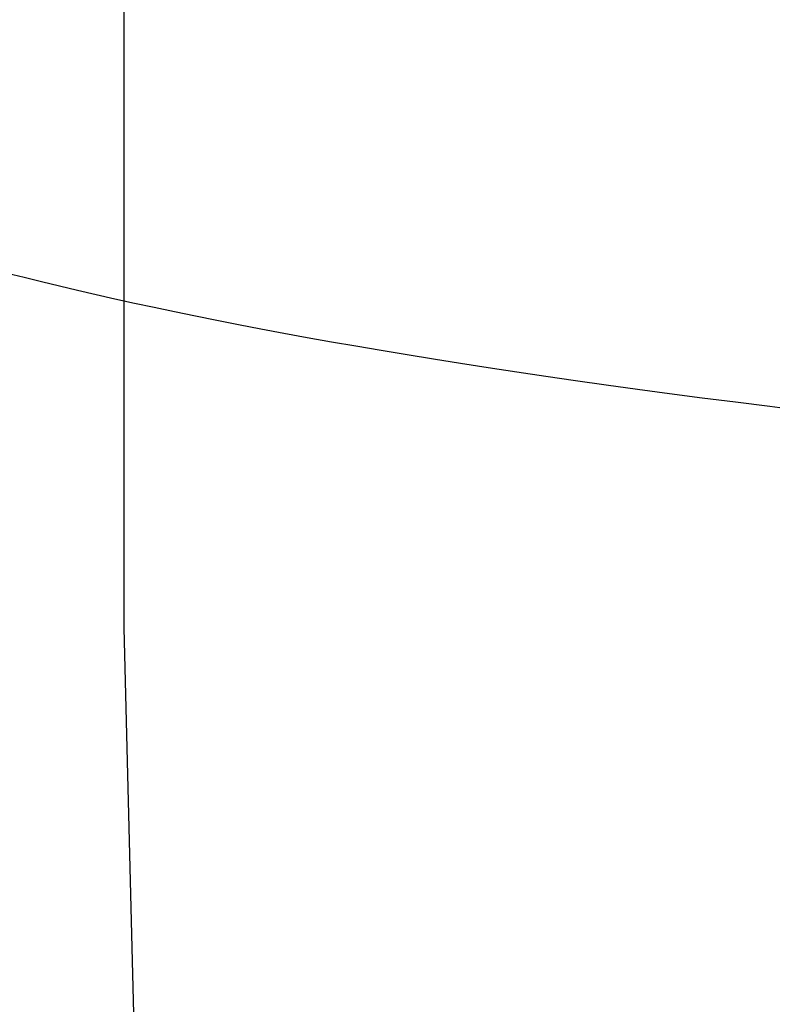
# Model space of a CAD drawing. Header units: millimetres. Extents: x -761 to -147, y -807 to -217.
# Tile 119 of 256: x -687.901 to -687.799, y -672.485 to -672.351. Entities that reach past the tile are written whole.
import ezdxf

# ---------------------------------------------------------------- set-up
doc = ezdxf.new("R2010")
doc.units = ezdxf.units.MM
doc.layers.add('Calque 02', color=7, linetype='Continuous', true_color=0xcab08b)
doc.layers.add('Calque 17', color=7, linetype='Continuous', true_color=0x343231)

msp = doc.modelspace()

# ---------------------------------------------------------------- linework, layer by layer
at = {"layer": 'Calque 02'}
for points in [[(-687.88678, -672.43368, -120.21683), (-687.88678, -577.85486, -120.21683), (-687.88678, -483.27605, -120.21683)], [(-687.88678, -672.43368, -110.21683), (-687.88678, -577.85486, -110.21683), (-687.88678, -483.27605, -110.21683)], [(-687.88678, -672.43368, -115.21683), (-687.88678, -577.85486, -115.21683), (-687.88678, -483.27605, -115.21683)], [(-687.88678, -672.43368, -120.21683), (-687.88678, -672.43368, -115.21683), (-687.88678, -672.43368, -110.21683)]]:
    msp.add_open_spline(points, degree=2, dxfattribs=at)
for points in [[(-557.88749, -805.35527, -110.21683), (-687.88678, -805.35527, -110.21683), (-687.88678, -672.43368, -110.21683)], [(-557.88749, -805.35527, -120.21683), (-687.88678, -805.35527, -120.21683), (-687.88678, -672.43368, -120.21683)], [(-557.88749, -805.35527, -115.21683), (-687.88678, -805.35527, -115.21683), (-687.88678, -672.43368, -115.21683)]]:
    msp.add_rational_spline(points, [1, 0.707106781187, 1], degree=2, dxfattribs=at)
at = {"layer": 'Calque 17'}
msp.add_rational_spline([(-639.51649, -672.7747, -1.08525), (-687.94927, -672.78514, -2.57155), (-687.94947, -672.37112, -49.9896)], [1, 0.71810322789, 1], degree=2, dxfattribs=at)

doc.saveas('drawing.dxf')
